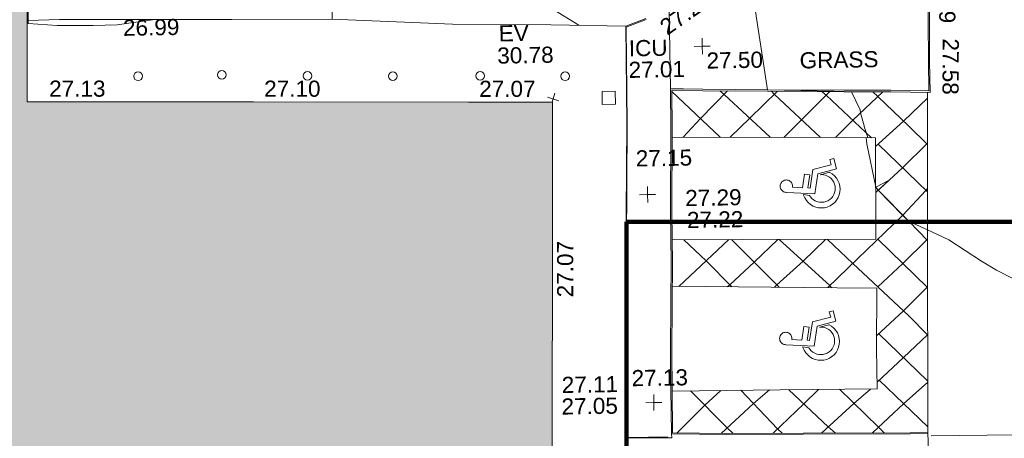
# Model space of a CAD drawing. Header units: millimetres. Extents: x -287732 to 520720, y -88450 to 287754.
# Tile 105 of 256: x -29537 to -6642, y 52951 to 62686. Entities that reach past the tile are written whole.
import ezdxf

# ---------------------------------------------------------------- set-up
doc = ezdxf.new("R2010")
doc.units = ezdxf.units.MM
doc.linetypes.add('IMPORT-UG_ELEC_STREET LIGHTING_QLB2 _2_', pattern=[2700, 1500, -300, 0, -250, 150, -300, 0, -200])
for name, color, linetype, lineweight, true_color in [('00_TOPO_EAVE', 7, 'Continuous', 9, 0x666666), ('00_TOPO_FORM_LINES', 7, 'Continuous', 9, 0x666666), ('00_TOPO_KERB_BOTTOM', 1, 'Continuous', 9, 0xff0000), ('00_TOPO_KERB_TOP', 7, 'Continuous', 9, 0xa500a5), ('00_TOPO_LEVEL_SPOT', 7, 'Continuous', 9, 0x666666), ('00_TOPO_ROAD_MARKING_WHITE_CONTINUOUS', 7, 'Continuous', 9, 0x999999), ('00_TOPO_ROAD_MARKING_YELLOW_CONTINUOUS', 40, 'Continuous', 9, 0xffbf00), ('00_TOPO_SERV_IC', 5, 'Continuous', 9, 0x0000ff), ('00_UAV_BUILDING_OUTLINE', 5, 'Continuous', 9, 0x0000ff), ('00_UAV_FORM_LINES', 7, 'Continuous', 9, 0x666666), ('01_DTM_CONTOUR_MJR', 7, 'Continuous', 9, 0x7f3f00), ('01_DTM_CONTOUR_MNR', 7, 'Continuous', 9, 0xa5a552), ('12333-PUM-2D-U-0001-C01 - Rev2_REVIT IMPORT_dwg', 7, 'Continuous', 9, 0x767676), ('A_RHA_Line', 7, 'Continuous', 9, 0x00a600)]:
    doc.layers.add(name, color=color, linetype=linetype, lineweight=lineweight, true_color=true_color)
for name, color, linetype, lineweight in [('00_TOPO_HANDICAP', 7, 'Continuous', 9), ('00_TOPO_ROAD_EDGE', 7, 'Continuous', 9), ('00_TOPO_SURFACE', 7, 'Continuous', 9), ('00_TOPO_SURVEY_TEXT', 7, 'Continuous', 9), ('A_RHA_Detail', 7, 'Continuous', 9)]:
    doc.layers.add(name, color=color, linetype=linetype, lineweight=lineweight)
doc.styles.add('Swis721 Lt BT_2', font='swissl.ttf', dxfattribs={"height": 375})

# ---------------------------------------------------------------- blocks, each defined once
blk = doc.blocks.new('12333-PUM-2D-U-0001-C01 - Rev2_REVIT IMPORT_dwg_GROUND_LAMP-2077185-Site Location Plan Proposed')
at = {"layer": '00_TOPO_FORM_LINES', "color": 254, "true_color": 0xcccccc}
blk.add_circle((0, 0), 337, dxfattribs=at)
blk = doc.blocks.new('12333-PUM-2D-U-0001-C01 - Rev2_REVIT IMPORT_dwg_MSL_Eaves_SYM_1-V33-Site Location Plan Proposed')
at = {"layer": '00_TOPO_EAVE', "color": 254, "true_color": 0xcccccc}
for p, q in [((357, -116), (-357, 116)), ((-59, -183), (116, 357))]:
    blk.add_line(p, q, dxfattribs=at)
blk = doc.blocks.new('12333-PUM-2D-U-0001-C01 - Rev2_REVIT IMPORT_dwg_MM-2077200-Site Location Plan Proposed')
at = {"layer": '00_TOPO_LEVEL_SPOT', "color": 254, "true_color": 0xcccccc, "flags": 128}
for points in [[(0, -500), (0, 0), (-500, 0)], [(500, 0), (0, 0), (0, 500)]]:
    blk.add_lwpolyline(points, dxfattribs=at)
blk = doc.blocks.new('12333-PUM-2D-U-0001-C01 - Rev2_REVIT IMPORT_dwg_NN_DISABLED_1-2077207-Site Location Plan Proposed')
at = {"layer": '00_TOPO_HANDICAP', "color": 253, "true_color": 0xaaaaaa, "flags": 128}
blk.add_lwpolyline([(533891209, 725610746), (533891202, 725610746), (533891180, 725610748), (533891158, 725610753), (533891137, 725610762), (533891118, 725610774), (533891101, 725610789), (533891087, 725610806), (533891075, 725610825), (533891066, 725610846), (533891061, 725610868), (533891060, 725610891), (533891061, 725610913), (533891067, 725610935), (533891075, 725610956), (533891088, 725610975), (533891102, 725610992), (533891120, 725611007), (533891139, 725611019), (533891160, 725611027), (533891182, 725611032), (533891204, 725611034), (533891227, 725611032), (533891249, 725611027), (533891269, 725611018), (533891288, 725611006), (533891306, 725610991), (533891320, 725610974), (533891331, 725610954), (533891340, 725610934), (533891346, 725610912), (533891347, 725610889), (533891345, 725610866), (533891345, 725610862), (533891575, 725610848), (533891626, 725611161), (533891750, 725611140), (533891700, 725610839), (533891757, 725610835), (533891827, 725611263), (533892255, 725611369), (533892226, 725611489), (533892316, 725611513), (533892376, 725611270), (533891937, 725611161), (533891862, 725610703), (533891207, 725610746)], close=True, dxfattribs=at)
blk.add_lwpolyline([(533892208, 725611194), (533892002, 725611143), (533891995, 725611141), (533892019, 725611143), (533892069, 725611139), (533892118, 725611126), (533892165, 725611107), (533892207, 725611080), (533892246, 725611047), (533892278, 725611009), (533892304, 725610966), (533892323, 725610919), (533892334, 725610869), (533892338, 725610819), (533892334, 725610769), (533892322, 725610720), (533892302, 725610674), (533892276, 725610631), (533892243, 725610592), (533892204, 725610560), (533892161, 725610534), (533892114, 725610515), (533892066, 725610504), (533892015, 725610500), (533891965, 725610504), (533891916, 725610516), (533891869, 725610536), (533891827, 725610563), (533891788, 725610595), (533891756, 725610634), (533891737, 725610665), (533891596, 725610689), (533891599, 725610672), (533891625, 725610609), (533891661, 725610550), (533891705, 725610498), (533891756, 725610453), (533891815, 725610417), (533891877, 725610390), (533891944, 725610374), (533892011, 725610368), (533892080, 725610373), (533892146, 725610388), (533892210, 725610415), (533892268, 725610450), (533892320, 725610494), (533892365, 725610545), (533892401, 725610604), (533892427, 725610667), (533892444, 725610733), (533892449, 725610801), (533892445, 725610869), (533892429, 725610936), (533892404, 725610999), (533892368, 725611058), (533892324, 725611110), (533892272, 725611155), (533892215, 725611191), (533892208, 725611194)], dxfattribs=at)
blk = doc.blocks.new('12333-PUM-2D-U-0001-C01 - Rev2_REVIT IMPORT_dwg_NN_DISABLED_1-2077208-Site Location Plan Proposed')
at = {"layer": '00_TOPO_HANDICAP', "color": 253, "true_color": 0xaaaaaa, "flags": 128}
blk.add_lwpolyline([(533891285, 725614288), (533891278, 725614288), (533891256, 725614290), (533891234, 725614295), (533891213, 725614304), (533891194, 725614316), (533891177, 725614331), (533891163, 725614348), (533891151, 725614367), (533891142, 725614388), (533891137, 725614410), (533891136, 725614433), (533891137, 725614455), (533891143, 725614477), (533891151, 725614498), (533891164, 725614517), (533891178, 725614534), (533891196, 725614549), (533891215, 725614560), (533891236, 725614569), (533891258, 725614574), (533891280, 725614576), (533891303, 725614573), (533891325, 725614568), (533891345, 725614559), (533891364, 725614548), (533891382, 725614533), (533891396, 725614516), (533891407, 725614496), (533891416, 725614476), (533891422, 725614453), (533891423, 725614431), (533891421, 725614408), (533891421, 725614404), (533891651, 725614390), (533891702, 725614703), (533891826, 725614682), (533891776, 725614381), (533891833, 725614377), (533891903, 725614805), (533892331, 725614911), (533892302, 725615031), (533892392, 725615055), (533892452, 725614812), (533892013, 725614703), (533891938, 725614245), (533891283, 725614288)], close=True, dxfattribs=at)
blk.add_lwpolyline([(533892284, 725614736), (533892078, 725614685), (533892071, 725614682), (533892095, 725614685), (533892145, 725614681), (533892194, 725614668), (533892241, 725614648), (533892283, 725614622), (533892322, 725614589), (533892354, 725614551), (533892380, 725614507), (533892399, 725614460), (533892410, 725614411), (533892414, 725614361), (533892410, 725614311), (533892398, 725614262), (533892378, 725614216), (533892352, 725614173), (533892319, 725614134), (533892280, 725614102), (533892237, 725614076), (533892190, 725614057), (533892142, 725614045), (533892091, 725614042), (533892041, 725614046), (533891992, 725614058), (533891945, 725614078), (533891903, 725614105), (533891864, 725614137), (533891832, 725614176), (533891813, 725614207), (533891672, 725614230), (533891675, 725614214), (533891701, 725614151), (533891737, 725614092), (533891781, 725614040), (533891832, 725613995), (533891891, 725613959), (533891953, 725613932), (533892020, 725613916), (533892087, 725613910), (533892156, 725613915), (533892222, 725613930), (533892286, 725613957), (533892344, 725613992), (533892396, 725614036), (533892441, 725614087), (533892477, 725614146), (533892503, 725614208), (533892520, 725614275), (533892525, 725614343), (533892521, 725614411), (533892505, 725614478), (533892480, 725614541), (533892444, 725614599), (533892400, 725614652), (533892348, 725614696), (533892291, 725614733), (533892284, 725614735)], dxfattribs=at)
blk = doc.blocks.new('12333-PUM-2D-U-0001-C01 - Rev2_REVIT IMPORT_dwg_MGS62954_T2_Galway_ITM_3d_Rev1-2077680-Site Location Plan Proposed')
at = {"layer": '00_TOPO_KERB_BOTTOM', "color": 254, "true_color": 0xcccccc, "flags": 128}
for points in [[(533894464, 725608658), (533894053, 725608647), (533891573, 725608685), (533889785, 725608704), (533888533, 725608739), (533888538, 725609754), (533888549, 725610604), (533888575, 725611766), (533888598, 725612681), (533888608, 725613877), (533888643, 725615805), (533888651, 725616713), (533888915, 725616703), (533889373, 725616684), (533890879, 725616645), (533892657, 725616601), (533893746, 725616581), (533894662, 725616553), (533894660, 725617282), (533894675, 725618207), (533894710, 725619410)], [(533888080, 725618387), (533887611, 725618219), (533887592, 725615955), (533887488, 725611755), (533887435, 725609073), (533887420, 725608637), (533887972, 725608632), (533888421, 725608627), (533888428, 725608627)]]:
    blk.add_lwpolyline(points, dxfattribs=at)
at = {"layer": '00_TOPO_KERB_TOP', "color": 254, "true_color": 0xcccccc, "flags": 128}
for points in [[(533894458, 725608634), (533894053, 725608624), (533891572, 725608662), (533889784, 725608680), (533888509, 725608716), (533888508, 725609762), (533888518, 725610611), (533888544, 725611773), (533888568, 725612688), (533888577, 725613884), (533888613, 725615812), (533888621, 725616751), (533888916, 725616740), (533889374, 725616721), (533890880, 725616683), (533892658, 725616638), (533893747, 725616618), (533894632, 725616592), (533894630, 725617289), (533894645, 725618215), (533894679, 725619417)], [(533888090, 725618365), (533887621, 725618197), (533887605, 725615954), (533887502, 725611755), (533887449, 725609073), (533887435, 725608655), (533887968, 725608650), (533888417, 725608646)]]:
    blk.add_lwpolyline(points, dxfattribs=at)
at = {"layer": '00_TOPO_ROAD_EDGE', "color": 254, "true_color": 0xcccccc, "flags": 128}
blk.add_lwpolyline([(533894464, 725608658), (533894504, 725606540), (533894497, 725606367), (533894475, 725606024), (533894407, 725603013), (533894388, 725600134), (533894330, 725597043), (533894286, 725594442), (533894252, 725592562), (533894224, 725590805), (533894164, 725588707), (533894163, 725586593), (533894330, 725585693), (533894312, 725584980), (533894166, 725584221), (533894097, 725583225), (533894028, 725581879), (533893970, 725580178), (533893922, 725578476), (533893859, 725575540), (533893758, 725573011), (533893701, 725571322), (533893651, 725569777), (533893585, 725568065)], dxfattribs=at)
at = {"layer": '00_TOPO_ROAD_MARKING_WHITE_CONTINUOUS', "color": 254, "true_color": 0xcccccc}
for p, q in [((533888650, 725616680), (533889760, 725615597)), ((533893428, 725615373), (533894557, 725614240)), ((533888740, 725612146), (533889920, 725613214)), ((533889980, 725613213), (533891070, 725612085)), ((533893385, 725613164), (533894518, 725612020)), ((533893366, 725610964), (533894484, 725609850)), ((533893357, 725609883), (533894466, 725608780))]:
    blk.add_line(p, q, dxfattribs=at)
at = {"layer": '00_TOPO_ROAD_MARKING_WHITE_CONTINUOUS', "color": 254, "true_color": 0xcccccc, "flags": 128}
for points in [[(533889950, 725616669), (533889308, 725616038), (533888900, 725615615)], [(533889770, 725616674), (533889870, 725616590), (533890920, 725615574)], [(533889990, 725615593), (533890454, 725616025), (533891100, 725616640)], [(533890970, 725616643), (533891033, 725616576), (533892090, 725615551)], [(533891240, 725615568), (533891659, 725615969), (533892320, 725616609)], [(533892146, 725616614), (533892239, 725616531), (533893280, 725615522)], [(533892440, 725615544), (533892850, 725615940), (533893560, 725616585)], [(533893330, 725616589), (533893442, 725616478), (533894150, 725615780), (533894577, 725615340)], [(533893367, 725615320), (533894029, 725615899), (533894598, 725616420)], [(533894464, 725608650), (533894540, 725613360), (533894600, 725616555)], [(533888640, 725615620), (533892630, 725615540), (533893370, 725615520), (533893340, 725613160), (533890240, 725613210), (533888602, 725613230)], [(533893354, 725614250), (533893984, 725614814), (533894559, 725615359), (533894578, 725615378)], [(533893355, 725614370), (533893410, 725614300), (533894120, 725613560), (533894536, 725613110)], [(533894558, 725614320), (533894518, 725614278), (533893973, 725613713), (533892910, 725612720), (533892200, 725612056)], [(533888870, 725613227), (533889382, 725612727), (533889970, 725612114)], [(533889860, 725612117), (533889923, 725612163), (533890497, 725612678), (533891060, 725613197)], [(533890960, 725612088), (533891018, 725612138), (533891638, 725612678), (533892170, 725613179)], [(533891090, 725613196), (533892248, 725612101), (533892290, 725612053)], [(533892210, 725613178), (533892791, 725612609), (533894070, 725611370), (533894501, 725610920)], [(533893364, 725612054), (533893957, 725612587), (533894519, 725613129)], [(533888584, 725612150), (533892420, 725612050), (533893340, 725612020), (533893310, 725610610), (533893310, 725609680), (533891050, 725609700), (533888538, 725609710)], [(533894509, 725612029), (533893948, 725611488), (533893317, 725610920)], [(533893310, 725609840), (533893931, 725610401), (533894500, 725610920)], [(533893180, 725608661), (533893917, 725609327), (533894483, 725609810)], [(533889670, 725609705), (533889292, 725609372), (533888630, 725608736)], [(533888970, 725609708), (533889805, 725608836), (533889940, 725608702)], [(533889660, 725608708), (533890429, 725609389), (533890800, 725609701)], [(533890140, 725609704), (533890977, 725608792), (533891080, 725608690)], [(533890870, 725608693), (533891593, 725609363), (533891940, 725609692)], [(533891250, 725609698), (533892154, 725608815), (533892310, 725608674)], [(533892000, 725608679), (533892762, 725609352), (533893150, 725609681)], [(533892430, 725609688), (533893321, 725608788), (533893450, 725608656)], [(533894540, 725608570), (533897150, 725608550), (533899454, 725608510)]]:
    blk.add_lwpolyline(points, dxfattribs=at)
at = {"layer": '00_TOPO_ROAD_MARKING_YELLOW_CONTINUOUS', "color": 254, "true_color": 0xcccccc, "flags": 128}
blk.add_lwpolyline([(533877719, 725621160), (533880780, 725621140), (533880790, 725620220), (533880790, 725618500), (533878450, 725618530), (533874450, 725618600), (533873718, 725618592), (533873820, 725623850), (533873860, 725627800), (533873880, 725630750), (533873910, 725631860), (533873850, 725632570), (533873790, 725632930), (533873600, 725633410), (533873370, 725633800), (533873070, 725634160), (533872760, 725634450), (533872450, 725634680), (533871970, 725634970), (533871770, 725635110), (533872950, 725635100), (533874390, 725635070), (533876900, 725635050), (533877910, 725635020)], dxfattribs=at)
at = {"layer": '00_TOPO_SERV_IC', "color": 254, "true_color": 0xcccccc}
for p, q in [((533887032, 725616405), (533887032, 725616710)), ((533887337, 725616710), (533887032, 725616710)), ((533887337, 725616405), (533887337, 725616710)), ((533887032, 725616405), (533887337, 725616405))]:
    blk.add_line(p, q, dxfattribs=at)
at = {"layer": '00_TOPO_SURFACE', "color": 254, "true_color": 0xcccccc, "flags": 128}
blk.add_lwpolyline([(533888428, 725608627), (533888510, 725608626), (533888509, 725608716)], dxfattribs=at)
at = {"layer": '00_UAV_FORM_LINES', "color": 254, "true_color": 0xcccccc, "flags": 128}
for points in [[(533883707, 725621044), (533884368, 725620048), (533884897, 725619408), (533885371, 725619002), (533886517, 725618258)], [(533887611, 725618219), (533885869, 725618282), (533883585, 725618332), (533880790, 725618500)], [(533888621, 725616751), (533888623, 725617626), (533888626, 725618640)]]:
    blk.add_lwpolyline(points, dxfattribs=at)
at = {"layer": '01_DTM_CONTOUR_MJR', "color": 254, "true_color": 0xcccccc, "flags": 128}
blk.add_lwpolyline([(533896960, 725611950), (533896133, 725612394), (533895781, 725612606), (533895034, 725613116), (533894540, 725613360), (533894120, 725613560), (533893970, 725613710), (533893410, 725614300), (533893670, 725614530), (533893360, 725614370), (533893167, 725615380), (533893154, 725615524), (533893190, 725615530), (533893130, 725615714), (533893035, 725616110), (533893026, 725616178), (533892831, 725616597), (533892660, 725616610), (533892419, 725616619), (533890880, 725616680), (533890420, 725620080)], dxfattribs=at)
at = {"layer": '01_DTM_CONTOUR_MNR', "color": 254, "true_color": 0xcccccc, "flags": 128}
blk.add_lwpolyline([(533873725, 725618870), (533873718, 725618523), (533874392, 725618460), (533875230, 725618447), (533875783, 725618457), (533876660, 725618560)], dxfattribs=at)
for name, p, xscale, yscale, zscale in [('12333-PUM-2D-U-0001-C01 - Rev2_REVIT IMPORT_dwg_MM-2077200-Site Location Plan Proposed', (533889379, 725617719), 0.375, 0.375, 0.375), ('12333-PUM-2D-U-0001-C01 - Rev2_REVIT IMPORT_dwg_GROUND_LAMP-2077185-Site Location Plan Proposed', (533876250, 725617250), 0.2999999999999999, 0.2999999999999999, 0.2999999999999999), ('12333-PUM-2D-U-0001-C01 - Rev2_REVIT IMPORT_dwg_GROUND_LAMP-2077185-Site Location Plan Proposed', (533878200, 725617250), 0.2999999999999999, 0.2999999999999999, 0.2999999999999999), ('12333-PUM-2D-U-0001-C01 - Rev2_REVIT IMPORT_dwg_GROUND_LAMP-2077185-Site Location Plan Proposed', (533880188, 725617192), 0.2999999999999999, 0.2999999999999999, 0.2999999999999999), ('12333-PUM-2D-U-0001-C01 - Rev2_REVIT IMPORT_dwg_GROUND_LAMP-2077185-Site Location Plan Proposed', (533882174, 725617148), 0.2999999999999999, 0.2999999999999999, 0.2999999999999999), ('12333-PUM-2D-U-0001-C01 - Rev2_REVIT IMPORT_dwg_GROUND_LAMP-2077185-Site Location Plan Proposed', (533884202, 725617122), 0.2999999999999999, 0.2999999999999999, 0.2999999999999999), ('12333-PUM-2D-U-0001-C01 - Rev2_REVIT IMPORT_dwg_GROUND_LAMP-2077185-Site Location Plan Proposed', (533886178, 725617077), 0.2999999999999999, 0.2999999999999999, 0.2999999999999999), ('12333-PUM-2D-U-0001-C01 - Rev2_REVIT IMPORT_dwg_MSL_Eaves_SYM_1-V33-Site Location Plan Proposed', (533885892, 725616552), 0.375, 0.375, 0.375), ('12333-PUM-2D-U-0001-C01 - Rev2_REVIT IMPORT_dwg_MM-2077200-Site Location Plan Proposed', (533888048, 725614292), 0.375, 0.375, 0.375), ('12333-PUM-2D-U-0001-C01 - Rev2_REVIT IMPORT_dwg_MM-2077200-Site Location Plan Proposed', (533888109, 725609454), 0.375, 0.375, 0.375)]:
    blk.add_blockref(name, p, dxfattribs=dict(xscale=xscale, yscale=yscale, zscale=zscale))
for name in ['12333-PUM-2D-U-0001-C01 - Rev2_REVIT IMPORT_dwg_NN_DISABLED_1-2077208-Site Location Plan Proposed', '12333-PUM-2D-U-0001-C01 - Rev2_REVIT IMPORT_dwg_NN_DISABLED_1-2077207-Site Location Plan Proposed']:
    blk.add_blockref(name, (0, 0))
at = {"layer": '00_TOPO_EAVE', "char_height": 375, "attachment_point": 1, "line_spacing_factor": 1.005062, "style": 'Swis721 Lt BT_2'}
for s, insert, width in [('EV', (533884652, 725618288), 736.08), ('30.78', (533884610, 725617772), 1495.9)]:
    blk.add_mtext(s, dxfattribs=dict(at, insert=insert, width=width))
at = {"layer": '00_TOPO_KERB_BOTTOM', "color": 251, "true_color": 0x666666, "char_height": 375, "width": 1495.9, "attachment_point": 1, "line_spacing_factor": 1.005062, "style": 'Swis721 Lt BT_2'}
for s, insert, rotation in [('27.29', (533888360, 725618285), 34.1312), ('27.58', (533895350, 725617796), 268.628)]:
    blk.add_mtext(s, dxfattribs=dict(at, insert=insert, rotation=rotation))
for s, insert in [('27.22', (533888953, 725613872)), ('27.05', (533885961, 725609586))]:
    blk.add_mtext(s, dxfattribs=dict(at, insert=insert))
at = {"layer": '00_TOPO_KERB_TOP', "color": 251, "true_color": 0x666666, "insert": (533895304, 725619461), "char_height": 375, "width": 1495.9, "attachment_point": 1, "rotation": 268.628, "line_spacing_factor": 1.005062, "style": 'Swis721 Lt BT_2'}
blk.add_mtext('27.69', dxfattribs=at)
at = {"layer": '00_TOPO_KERB_TOP', "color": 251, "true_color": 0x666666, "char_height": 375, "width": 1495.9, "attachment_point": 1, "line_spacing_factor": 1.005062, "style": 'Swis721 Lt BT_2'}
for s, insert in [('27.29', (533888922, 725614383)), ('27.11', (533885975, 725610088))]:
    blk.add_mtext(s, dxfattribs=dict(at, insert=insert))
at = {"layer": '00_TOPO_LEVEL_SPOT', "char_height": 375, "width": 1495.9, "attachment_point": 1, "line_spacing_factor": 1.005062, "style": 'Swis721 Lt BT_2'}
for s, insert in [('27.50', (533889474, 725617572)), ('27.15', (533887788, 725615325)), ('27.13', (533887602, 725610217))]:
    blk.add_mtext(s, dxfattribs=dict(at, insert=insert))
at = {"layer": '00_TOPO_ROAD_MARKING_YELLOW_CONTINUOUS', "color": 251, "true_color": 0x666666, "insert": (533875920, 725618570), "char_height": 375, "width": 1495.9, "attachment_point": 1, "line_spacing_factor": 1.005062, "style": 'Swis721 Lt BT_2'}
blk.add_mtext('26.99', dxfattribs=at)
at = {"layer": '00_TOPO_SERV_IC', "color": 251, "true_color": 0x666666, "char_height": 375, "attachment_point": 1, "line_spacing_factor": 1.005062, "style": 'Swis721 Lt BT_2'}
for s, insert, width in [('ICU', (533887671, 725617888), 1021.01), ('27.01', (533887657, 725617387), 1495.9)]:
    blk.add_mtext(s, dxfattribs=dict(at, insert=insert, width=width))
at = {"layer": '00_TOPO_SURVEY_TEXT', "color": 251, "true_color": 0x666666, "insert": (533891637, 725617537), "char_height": 375, "width": 2018.28, "attachment_point": 1, "line_spacing_factor": 1.005062, "style": 'Swis721 Lt BT_2'}
blk.add_mtext('GRASS', dxfattribs=at)
at = {"layer": '00_UAV_BUILDING_OUTLINE', "color": 251, "true_color": 0x666666, "char_height": 375, "width": 1495.9, "attachment_point": 1, "line_spacing_factor": 1.005062, "style": 'Swis721 Lt BT_2'}
for s, insert, rotation in [('27.13', (533874181, 725617187), 358.9797), ('27.10', (533879180, 725617098), 358.9797), ('27.07', (533884179, 725617008), 358.9797), ('27.07', (533885902, 725611940), 88.9797)]:
    blk.add_mtext(s, dxfattribs=dict(at, insert=insert, rotation=rotation))
blk = doc.blocks.new('12333-PUM-2D-U-0001-C01 - Rev2_REVIT IMPORT_dwg-1620468-Site Location Plan Proposed')
blk.add_blockref('12333-PUM-2D-U-0001-C01 - Rev2_REVIT IMPORT_dwg_MGS62954_T2_Galway_ITM_3d_Rev1-2077680-Site Location Plan Proposed', (-533641080, -725615854))

msp = doc.modelspace()

# ---------------------------------------------------------------- hatches: boundary and pattern name
at = {"layer": 'A_RHA_Detail', "true_color": 0xc0c0c0}
h = msp.add_hatch(color=9, dxfattribs=at)
h.paths.add_polyline_path([(-80881, -68503), (-80401, -68483), (-80401, -62985), (-24475, -63009), (-24456, -50840), (-36623, -50832), (-36623, -44229), (-50959, -44218), (-50959, -42574), (-54564, -42571), (-54566, -45054), (-92409, -45027), (-92412, -49202), (-100062, -49202), (-100052, -64853), (-86121, -64853), (-86092, -62958), (-84861, -62958), (-84855, -68240), (-80871, -68240)])
h.paths.add_polyline_path([(-137239, -68462), (-132720, -68433), (-132847, -62850), (-130455, -62917), (-130498, -61356), (-117581, -61423), (-117492, -49184), (-125137, -49178), (-125134, -45033), (-163007, -45006), (-163007, -44090), (-163124, -44090), (-163123, -42384), (-166564, -42384), (-166565, -44044), (-193158, -44025), (-193195, -62864), (-137270, -62917), (-137254, -65680)])
h.paths.add_polyline_path([(120311, -32334), (120312, -31611), (133451, -31638), (133469, -19718), (121296, -19692), (121320, -8191), (112277, -8172), (112263, -14811), (78286, -14740), (78293, -8167), (75242, -8161), (69356, -8153), (69354, -9157), (68373, -9155), (68373, -13706), (69334, -13708), (69325, -16250), (66623, -16250), (66620, -17995), (65989, -17995), (65985, -19731), (57152, -19712), (57127, -31560), (70278, -31587), (70278, -32272), (78264, -32285), (78267, -31020), (112336, -31091), (112336, -32318), (119781, -32333)])
h.paths.add_polyline_path([(7504, -1791), (15482, -674), (15484, 148), (56188, 206), (56156, 14338), (18017, 14236), (17968, 34313), (21727, 34324), (21709, 40608), (18010, 40608), (17996, 45484), (9770, 45421), (3966, 45447), (3985, 14177), (1023, 14177), (-277, 14191), (-232, 5968), (-226, 194), (553, 183), (7478, 143), (7489, -674)])
h.paths.add_polyline_path([(77756, 53), (77730, 1700), (94464, 1660), (94606, 17991), (88810, 18015), (88800, 14437), (69414, 14458), (69377, 100), (75242, 67)])
h.paths.add_polyline_path([(61252, 46454), (105775, 46473), (105768, 61853), (92285, 61853), (92309, 65784), (96107, 65768), (96060, 75209), (101085, 75072), (104988, 74765), (108404, 74364), (112009, 73787), (115645, 73050), (116891, 72762), (120209, 71893), (120865, 71704), (124136, 70670), (127436, 69481), (127820, 69395), (128274, 69332), (128732, 69307), (129190, 69320), (129645, 69372), (130095, 69461), (130535, 69588), (130963, 69751), (131376, 69950), (131771, 70182), (132163, 70461), (132496, 70742), (132821, 71065), (133117, 71414), (133384, 71787), (133617, 72179), (133817, 72591), (133983, 73018), (134112, 73458), (134204, 73907), (134258, 74362), (134273, 74820), (134251, 75277), (134190, 75731), (134091, 76179), (133955, 76617), (133783, 77041), (133576, 77450), (133336, 77840), (133064, 78209), (132762, 78554), (132432, 78872), (132077, 79161), (131698, 79420), (131300, 79646), (131094, 79746), (132146, 83110), (122788, 86283), (121604, 82800), (117096, 83871), (116842, 83526), (116121, 91222), (110238, 91274), (110194, 90435), (104988, 90486), (104973, 94310), (103746, 94310), (103840, 122852), (96365, 122932), (96350, 123952), (104556, 123902), (104607, 120249), (125503, 120134), (125662, 137657), (114480, 137699), (114382, 129150), (104644, 129188), (104578, 126217), (101184, 126159), (101265, 135959), (89967, 135989), (89928, 125824), (93631, 125841), (93581, 122932), (88697, 122905), (88679, 95739), (86378, 95739), (86378, 96178), (83280, 96201), (83274, 95736), (70170, 95733), (70166, 96272), (66675, 96257), (66655, 95756), (65785, 95756), (65888, 117471), (53473, 117488), (53434, 98570), (40649, 98570), (40610, 94406), (38854, 94410), (38849, 89464), (40612, 89518), (40665, 86258), (38372, 86306), (38370, 76901), (50938, 76944), (50923, 74599), (56485, 74589), (56485, 75195), (92465, 75233), (92646, 71767), (89811, 69363), (85313, 69361), (85313, 66907), (75210, 66903), (75210, 63816), (70819, 63816), (70819, 64253), (69457, 64253), (69456, 66902), (61303, 66899), (61305, 63970), (70500, 63970), (70500, 61853), (61246, 61849), (61252, 46656)])
h.paths.add_polyline_path([(-17153, 48569), (-17153, 60770), (-29363, 60775), (-29363, 67399), (-43507, 67405), (-43489, 69093), (-45766, 69109), (-45794, 67405), (-47272, 67404), (-47272, 66455), (-86005, 66469), (-86007, 60522), (-92663, 60522), (-92665, 50184), (-79752, 50180), (-79752, 48591), (-17158, 48569)])
h.paths.add_polyline_path([(-201056, 48629), (-138378, 48635), (-138378, 50133), (-125468, 50134), (-125469, 60566), (-132187, 60566), (-132187, 66533), (-170643, 66806), (-170643, 67739), (-200340, 67489), (-200349, 60828), (-201058, 60828), (-201057, 51102)])
h.paths.add_polyline_path([(-240052, 54769), (-239444, 54811), (-239187, 54842), (-238765, 54941), (-238382, 55122), (-237990, 55355), (-237269, 55936), (-237032, 56226), (-236793, 56569), (-236555, 57004), (-236433, 57267), (-236300, 57753), (-236251, 58017), (-236236, 58516), (-236233, 58988), (-236214, 59823), (-236364, 59821), (-236634, 60698), (-236392, 61432), (-236225, 61435), (-236202, 62638), (-232564, 62639), (-232564, 63049), (-232732, 63049), (-232860, 63458), (-232732, 63914), (-232561, 63914), (-232515, 70598), (-240629, 70599), (-240630, 72351), (-246413, 72347), (-246413, 70616), (-254450, 70619), (-254455, 70754), (-254470, 73192), (-263883, 73268), (-263902, 68261), (-263715, 68260), (-263553, 67820), (-263719, 67392), (-263914, 67392), (-263957, 58634), (-260181, 58611), (-260192, 56354), (-257185, 56339), (-257213, 57093), (-257339, 57093), (-257471, 57532), (-257339, 58062), (-257203, 58064), (-257174, 58599), (-256478, 58575), (-256478, 58789), (-256013, 58912), (-255397, 58781), (-255397, 58596), (-243810, 58586), (-243805, 58352), (-243741, 57885), (-243619, 57422), (-243424, 56944), (-243247, 56608), (-243003, 56250), (-242732, 55933), (-242372, 55603), (-242141, 55425), (-241805, 55217), (-241529, 55077), (-241101, 54917), (-240836, 54841), (-240453, 54789), (-240219, 54777)])
h.paths.add_polyline_path([(40277, 59895), (40329, 69197), (36589, 69218), (36619, 74674), (32264, 74687), (32233, 69156), (11917, 69270), (11967, 78219), (29088, 78123), (29143, 88141), (15719, 88216), (15733, 90590), (4594, 90652), (4525, 78265), (10097, 78234), (10077, 74773), (4548, 74804), (4466, 60107), (19126, 60025), (19140, 62528), (31739, 62457), (31725, 59943), (38370, 59906)])
h.paths.add_polyline_path([(-246083, 72334), (-246083, 72334), (-246208, 72334)])
h.paths.add_polyline_path([(-114575, 112178), (-114575, 112178), (-114707, 115802)])
h.paths.add_polyline_path([(-154700, 101760), (-114382, 101776), (-114382, 106927), (-113756, 106927), (-113758, 111847), (-114432, 111847), (-114432, 112178), (-114575, 112178), (-114579, 121707), (-123057, 121707), (-123069, 156453), (-119381, 156454), (-119381, 160166), (-115501, 160167), (-115503, 166207), (-132412, 166600), (-132412, 166666), (-135275, 166665), (-135275, 166628), (-135911, 166628), (-135911, 166352), (-152521, 166346), (-152518, 159143), (-150699, 159118), (-150759, 122561), (-151059, 122561), (-151061, 121302), (-154138, 121373), (-154138, 121865), (-154704, 121867), (-154689, 119352), (-154746, 119352), (-154746, 118722), (-160794, 118749), (-160794, 119411), (-163852, 119422), (-163855, 118762), (-167569, 118779), (-166635, 124395), (-166930, 124500), (-167569, 124708), (-168028, 124841), (-168631, 124991), (-169238, 125117), (-169850, 125220), (-170466, 125298), (-171089, 125352), (-171704, 125381), (-172325, 125386), (-172782, 125375), (-173402, 125337), (-174110, 125263), (-174634, 125190), (-175245, 125081), (-176047, 124896), (-176665, 124725), (-177045, 124609), (-177632, 124405), (-176665, 118819), (-177559, 118822), (-177662, 125263), (-176365, 126543), (-159462, 126320), (-157058, 128609), (-157061, 136153), (-158639, 137740), (-159352, 137740), (-161634, 140201), (-168728, 140257), (-171035, 137943), (-174184, 137943), (-176460, 140292), (-177342, 140292), (-177342, 140358), (-183429, 140356), (-185922, 137917), (-185922, 131757), (-186907, 131757), (-187725, 130810), (-187724, 127376), (-186481, 126305), (-186479, 122327), (-185176, 121059), (-180304, 121059), (-180304, 118802), (-193555, 118802), (-193555, 133118), (-192594, 133118), (-192594, 134201), (-192225, 134201), (-192226, 136615), (-192595, 136615), (-192595, 137734), (-193589, 137734), (-193589, 147475), (-193163, 147493), (-192766, 147531), (-192360, 147590), (-192200, 147617), (-191883, 147683), (-191569, 147762), (-191258, 147853), (-190829, 148002), (-190648, 148071), (-190350, 148198), (-190057, 148336), (-189770, 148486), (-189405, 148698), (-189133, 148873), (-188868, 149059), (-188610, 149255), (-188355, 149465), (-188080, 149714), (-187885, 149902), (-187546, 150266), (-187446, 150378), (-187241, 150629), (-187046, 150888), (-186862, 151154), (-186546, 151670), (-186524, 151707), (-163675, 151670), (-163688, 148134), (-157304, 148136), (-157304, 155760), (-157557, 155765), (-157556, 166678), (-187009, 166700), (-187013, 162054), (-188707, 162045), (-188706, 155022), (-188738, 154651), (-188799, 154283), (-188857, 154035), (-188966, 153679), (-189103, 153333), (-189266, 152998), (-189455, 152677), (-189645, 152421), (-189917, 152104), (-190213, 151809), (-190531, 151539), (-190869, 151294), (-191225, 151076), (-191598, 150887), (-192093, 150683), (-192519, 150562), (-192904, 150482), (-193187, 150441), (-193594, 150407), (-193595, 151460), (-205369, 151455), (-205354, 113350), (-207187, 113349), (-207184, 105991), (-205313, 105991), (-205311, 101770), (-175489, 101781), (-175489, 110890), (-154703, 110898), (-154700, 102692)])
h.paths.add_polyline_path([(193736, 113048), (208865, 114991), (208976, 114127), (216448, 115086), (216039, 118272), (232649, 120405), (233426, 114352), (240632, 115278), (239855, 121330), (256407, 123456), (257092, 118089), (264572, 119041), (261878, 138525), (259179, 138222), (259197, 137439), (254686, 136897), (255413, 131315), (240853, 129522), (239771, 137919), (240650, 138010), (240062, 142777), (239166, 142685), (237631, 151018), (266173, 154561), (271297, 142612), (276532, 144861), (274942, 148528), (302075, 160135), (300216, 164320), (301528, 164907), (300405, 167478), (299017, 166946), (295627, 174519), (294333, 177537), (287289, 174519), (289428, 169661), (272957, 162557), (271943, 164897), (267016, 162764), (268502, 159357), (265200, 157946), (226856, 153147), (227510, 148852), (228281, 141179), (227302, 141050), (227895, 136433), (228749, 136524), (229602, 128024), (217691, 126494), (217642, 126874), (215139, 126553), (215195, 126113), (215016, 126090), (214841, 127450), (192259, 124549), (193486, 114991)])
h.paths.add_polyline_path([(-78076, 117606), (-78076, 117610), (-78070, 129486), (-74723, 129478), (-74723, 125436), (-48016, 125380), (-47997, 135873), (-61198, 135902), (-74715, 135924), (-74724, 131865), (-78070, 131873), (-78063, 149550), (-58292, 149542), (-58292, 148946), (-37708, 148938), (-37703, 159740), (-44148, 159743), (-44148, 162961), (-49830, 162961), (-49831, 160632), (-78494, 160644), (-78494, 161615), (-78739, 161615), (-78692, 168188), (-90845, 168127), (-90963, 152687), (-89065, 152686), (-89080, 117610), (-78375, 117606)])
h.paths.add_polyline_path([(69255, 129236), (69260, 136168), (86068, 136131), (86009, 164703), (58790, 164724), (58790, 170119), (54460, 170122), (54457, 166153), (47042, 166159), (47041, 164669), (39173, 164675), (39173, 164079), (17015, 164095), (17002, 147267), (12660, 147267), (12654, 139138), (17031, 139135), (17025, 129935), (39191, 129919), (39191, 129258), (69014, 129236)])
h.paths.add_polyline_path([(39266, 139468), (33051, 139484), (33088, 153428), (39278, 153412), (39278, 152830), (43058, 152820), (43025, 140093), (39267, 140093)])
h.paths.add_polyline_path([(1980, 189123), (18699, 189180), (18678, 195254), (24349, 195273), (24335, 199551), (28830, 199566), (28798, 208816), (24335, 208806), (24334, 209113), (16812, 209088), (16807, 208844), (6772, 208809), (6797, 201489), (-8471, 201437), (-8471, 200429), (-11856, 200418), (-11824, 190892), (-7615, 190907), (-7615, 190171), (-4609, 190169), (-4608, 190917), (1973, 190939), (1977, 189837)])
h.paths.add_polyline_path([(-20506, 190640), (-20122, 206347), (-41550, 207015), (-41462, 210450), (-31391, 210152), (-31079, 223863), (-44305, 224231), (-44491, 211866), (-47510, 211943), (-47723, 203659), (-47076, 203635), (-47175, 199532), (-46801, 199520), (-46874, 195479), (-44600, 195425), (-44686, 192243), (-38074, 192136), (-38104, 191127), (-21538, 190669)])
h.paths.add_polyline_path([(16801, 195962), (9657, 196015), (9644, 199514), (11632, 199486), (11632, 203322), (16807, 203391), (16801, 195984)])
h.paths.add_polyline_path([(122085, 200536), (122088, 206386), (125211, 206386), (125211, 206646), (126203, 206646), (126203, 207041), (130401, 206979), (130444, 209883), (126203, 209946), (126203, 214624), (127365, 214624), (127365, 225380), (126160, 225380), (126207, 241475), (119483, 241496), (119479, 246182), (109944, 246175), (109953, 233033), (115001, 233033), (115000, 208653), (112026, 208653), (112024, 200539), (122025, 200536)])
h.paths.add_polyline_path([(30087, 200987), (38031, 201029), (38031, 202923), (38110, 202923), (38067, 208828), (38013, 208828), (38012, 209013), (30045, 208970), (30077, 202923)])
h.paths.add_polyline_path([(195986, 205662), (202897, 206052), (202677, 209946), (195766, 209555)])
h.paths.add_polyline_path([(-91652, 206393), (-79454, 206433), (-79629, 238246), (-68904, 238215), (-68919, 246313), (-68919, 246314), (-68757, 246313), (-68755, 246639), (-79620, 246651), (-79607, 247344), (-82155, 247318), (-82155, 247488), (-91641, 247473), (-91639, 246846), (-131470, 246641), (-131470, 250160), (-142857, 250177), (-142864, 246220), (-165119, 246272), (-165040, 253908), (-178677, 253930), (-178700, 238177), (-138599, 238209), (-138548, 206628), (-126647, 206572), (-126667, 234826), (-124963, 234826), (-124969, 234688), (-91596, 234664), (-91651, 207156)])
h.paths.add_polyline_path([(142124, 209114), (152768, 209127), (152745, 227013), (142101, 226999), (142122, 210583)])
h.paths.add_polyline_path([(168999, 209275), (169027, 226860), (161687, 226877), (161648, 209291), (168847, 209275)])
h.paths.add_polyline_path([(49761, 218477), (49794, 223316), (41274, 223363), (41274, 223291), (32187, 223352), (32202, 225553), (20082, 225635), (20035, 218708), (31566, 218630), (31566, 218599), (49750, 218477)])
h.paths.add_polyline_path([(162362, 234154), (162367, 241590), (135261, 241631), (135249, 234198), (160249, 234157)])
h.paths.add_polyline_path([(176459, 246710), (176516, 252173), (168884, 252253), (168935, 257069), (164355, 257117), (164296, 251512), (164417, 251511), (164368, 246837), (171460, 246762)])

# ---------------------------------------------------------------- linework, layer by layer
at = {"layer": 'A_RHA_Line', "color": 7}
for p, q in [((-29363, 60775), (-29361, 65514)), ((-29103, 60775), (-29363, 60775)), ((-24103, 60773), (-29103, 60775)), ((-19103, 60771), (-24103, 60773)), ((-17149, 60770), (-19103, 60771)), ((-17150, 57725), (-17149, 60770)), ((-17152, 52725), (-17150, 57725))]:
    msp.add_line(p, q, dxfattribs=at)
at = {"layer": 'A_RHA_Line', "color": 1, "lineweight": 140, "true_color": 0xff0000}
for p, q in [((-15425, -30999), (-15425, 57984)), ((-15425, 57984), (58271, 57984))]:
    msp.add_line(p, q, dxfattribs=at)

# ---------------------------------------------------------------- block references
at = {"layer": '12333-PUM-2D-U-0001-C01 - Rev2_REVIT IMPORT_dwg', "color": 254, "linetype": 'IMPORT-UG_ELEC_STREET LIGHTING_QLB2 _2_', "true_color": 0xffd4d4, "rotation": 0.9999999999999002}
msp.add_blockref('12333-PUM-2D-U-0001-C01 - Rev2_REVIT IMPORT_dwg-1620468-Site Location Plan Proposed', (-261895, 55870), dxfattribs=at)

doc.saveas('drawing.dxf')
